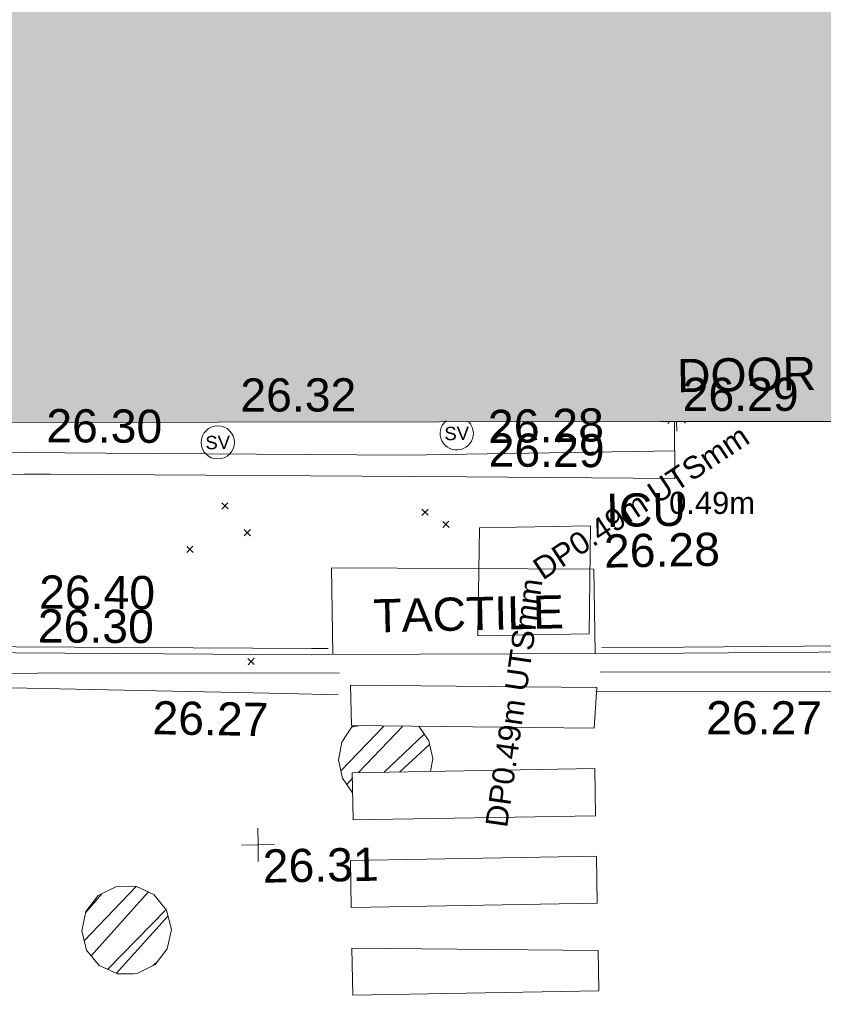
# Model space of a CAD drawing. Header units: millimetres. Extents: x -290717 to 520720, y -88450 to 287762.
# Tile 221 of 256: x 45433 to 54517, y -6385 to 4744. Entities that reach past the tile are written whole.
import ezdxf

# ---------------------------------------------------------------- set-up
doc = ezdxf.new("R2010")
doc.units = ezdxf.units.MM
for name, pattern in [('IMPORT-HIDDEN2 _3_', [4762.5, 3175, -1587.5]), ('IMPORT-UG_ELEC_LV_QLB2 _2_', [2700, 1500, -300.0000000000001, 0, -250, 150, -300.0000000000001, 0, -200]), ('IMPORT-UG_ELEC_STREET LIGHTING_QLB2 _2_', [2700, 1500, -300.0000000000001, 0, -250, 150, -300.0000000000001, 0, -200])]:
    doc.linetypes.add(name, pattern=pattern)
for name, color, linetype, lineweight, true_color in [('00_TOPO_LEVEL_FLOOR', 7, 'Continuous', 9, 0x666666), ('00_TOPO_SERV_STOP_VALVE', 7, 'Continuous', 9, 0x666666), ('00_UAV_BUILDING_OUTLINE', 5, 'Continuous', 9, 0x0000ff), ('00_UAV_CONCRETE', 9, 'Continuous', 9, 0x808080), ('00_UAV_INT_DOOR', 7, 'Continuous', 9, 0x7f4f3f), ('00_UAV_KERB_BOTTOM', 1, 'Continuous', 9, 0xff0000), ('00_UAV_KERB_TOP', 7, 'Continuous', 9, 0xa500a5), ('00_UAV_LEVEL_SPOT', 7, 'Continuous', 9, 0x666666), ('00_UAV_ROAD_MARKING_YELLOW_CONTINUOUS', 40, 'Continuous', 9, 0xffbf00), ('00_UAV_SERV_IC', 5, 'Continuous', 9, 0x0000ff), ('12333-PUM-2D-U-0001-C01 - Rev2_REVIT IMPORT_dwg', 7, 'Continuous', 9, 0x767676), ('A_RHA_Line', 7, 'Continuous', 9, 0x00a600), ('PUM-CHAMBER EXTENTS', 6, 'IMPORT-HIDDEN2 _3_', 9, 0xff00ff), ('PUM-ELECTRIC-LV-QLB2', 1, 'IMPORT-UG_ELEC_LV_QLB2 _2_', 9, 0xff0000)]:
    doc.layers.add(name, color=color, linetype=linetype, lineweight=lineweight, true_color=true_color)
for name, color, linetype, lineweight in [('00_UAV_PEDASTRIAN', 7, 'Continuous', 9), ('00_UAV_ROAD_EDGE', 7, 'Continuous', 9), ('00_UAV_SURFACE', 7, 'Continuous', 9), ('00_UAV_SURVEY_TEXT', 7, 'Continuous', 9), ('A_RHA_Detail', 7, 'Continuous', 9), ('GEN-TEXT', 7, 'Continuous', 9)]:
    doc.layers.add(name, color=color, linetype=linetype, lineweight=lineweight)
doc.styles.add('Arial_1', font='arial.ttf', dxfattribs={"height": 250})
doc.styles.add('Swis721 Lt BT', font='swissl.ttf', dxfattribs={"height": 399.9999999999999})
doc.styles.add('Swis721 Lt BT_2', font='swissl.ttf', dxfattribs={"height": 375})
pattern_1 = [(45, (-533641079.65, -725615854.3560001), (-265.1650429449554, 265.1650429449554), []), (45, (-533640902.873, -725615854.3560001), (-265.1650429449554, 265.1650429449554), [])]

# ---------------------------------------------------------------- blocks, each defined once
blk = doc.blocks.new('12333-PUM-2D-U-0001-C01 - Rev2_REVIT IMPORT_dwg_UAV-2077255-Site Location Plan Existing')
at = {"layer": '00_UAV_LEVEL_SPOT', "color": 254, "true_color": 0xcccccc, "flags": 128}
for points in [[(500.0000000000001, 0), (0, 0), (0, 500.0000000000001)], [(0, -500.0000000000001), (0, 0), (-500.0000000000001, 0)]]:
    blk.add_lwpolyline(points, dxfattribs=at)
blk = doc.blocks.new('12333-PUM-2D-U-0001-C01 - Rev2_REVIT IMPORT_dwg_MSL_Sluice_Valve_SYM-V119-Site Location Plan Existing')
at = {"layer": '00_TOPO_SERV_STOP_VALVE', "color": 254, "true_color": 0xcccccc}
for radius, start, end in [(500.0000000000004, 129.1034945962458, 359.9999999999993), (500.0000000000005, 359.9999999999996, 44.65670137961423)]:
    blk.add_arc((0, 0), radius, start, end, dxfattribs=at)
at = {"layer": '00_TOPO_SERV_STOP_VALVE', "insert": (0, 198.9876086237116), "char_height": 399.9999999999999, "width": 785.1100955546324, "attachment_point": 2, "line_spacing_factor": 1.005061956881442, "style": 'Swis721 Lt BT'}
blk.add_mtext('SV', dxfattribs=at)
blk = doc.blocks.new('12333-PUM-2D-U-0001-C01 - Rev2_REVIT IMPORT_dwg_MSL_Sluice_Valve_SYM-2077246-Site Location Plan Existing')
at = {"layer": '00_TOPO_SERV_STOP_VALVE', "color": 254, "true_color": 0xcccccc}
blk.add_circle((0, 0), 500.0000000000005, dxfattribs=at)
at = {"layer": '00_TOPO_SERV_STOP_VALVE', "insert": (0, 198.9876086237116), "char_height": 399.9999999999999, "width": 785.1100955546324, "attachment_point": 2, "line_spacing_factor": 1.005061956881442, "style": 'Swis721 Lt BT'}
blk.add_mtext('SV', dxfattribs=at)
blk = doc.blocks.new('12333-PUM-2D-U-0001-C01 - Rev2_REVIT IMPORT_dwg_MSL_FLlvl_SYM-V162-Site Location Plan Existing')
at = {"layer": '00_TOPO_LEVEL_FLOOR', "color": 254, "true_color": 0xcccccc}
blk.add_line((1.732587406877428e-11, -38.92611017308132), (8.662937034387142e-12, -16.79989051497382), dxfattribs=at)
blk = doc.blocks.new('12333-PUM-2D-U-0001-C01 - Rev2_REVIT IMPORT_dwg_MSL_Node_Linework-V186-Site Location Plan Existing')
at = {"layer": '00_UAV_INT_DOOR', "color": 9, "true_color": 0xd4c4bf}
for p, q in [((-429.8995779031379, -429.8995779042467), (-530.3860888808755, -530.3860888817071)), ((530.3860888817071, -530.3860888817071), (443.9196760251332, -443.9196760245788))]:
    blk.add_line(p, q, dxfattribs=at)
blk = doc.blocks.new('12333-PUM-2D-U-0001-C01 - Rev2_REVIT IMPORT_dwg_MGS62954_T2_Galway_ITM_3d_Rev1-2077680-Site Location Plan Existing')
at = {"layer": '00_UAV_CONCRETE', "color": 254, "true_color": 0xcccccc, "flags": 128}
blk.add_lwpolyline([(533917432.5323352, 725554706.6849668), (533922431.584749, 725554610.3104591), (533923928.09, 725554581.4600002), (533927430.559494, 725554510.4473077), (533929600.09, 725554466.4600002), (533932429.7616088, 725554422.8559769), (533936998.09, 725554352.4600002), (533937429.1784731, 725554347.5968913), (533942428.7538965, 725554291.1966838), (533947428.3293201, 725554234.7964761), (533947724.0900001, 725554231.4600002), (533952426.8329117, 725554116.8726958), (533954783.09, 725554059.46), (533954791.6050242, 725554701.2333038)], dxfattribs=at)
at = {"layer": '00_UAV_KERB_BOTTOM', "color": 254, "true_color": 0xcccccc, "flags": 128}
for points in [[(533914642.495206, 725552695.9448441), (533917302.0606084, 725552664.2576312), (533918335.4952061, 725552651.9448441), (533922301.6545817, 725552627.0879918), (533922324.4952061, 725552626.9448442), (533926395.4952061, 725552573.9448441), (533927301.2151211, 725552563.0029615), (533930451.495206, 725552524.9448441), (533932300.4082241, 725552480.1457196), (533932886.4952061, 725552465.9448441), (533936709.495206, 725552412.9448442), (533937299.7493207, 725552401.2644947), (533941969.0902098, 725552308.8644043), (533942298.7739195, 725552303.7081382), (533946125.0902098, 725552243.8644043), (533947297.8185298, 725552216.5916526), (533950640.0902098, 725552138.8644043), (533950832.1882188, 725552136.2623162)], [(533953924.1211041, 725552094.3801457), (533954848.0902098, 725552081.8644041), (533958923.8042533, 725552041.9597719), (533959342.09021, 725552037.8644042), (533963119.09021, 725551938.8644042), (533963920.3958126, 725551916.7353251), (533966559.0902098, 725551843.8644042)]]:
    blk.add_lwpolyline(points, dxfattribs=at)
at = {"layer": '00_UAV_KERB_TOP', "color": 254, "true_color": 0xcccccc, "flags": 128}
for points in [[(533914642.7406323, 725552765.9468882), (533917306.081608, 725552734.2146914), (533918336.1315357, 725552721.9422307), (533922305.6761367, 725552697.0641624), (533922325.1701861, 725552696.9419886), (533926396.4064528, 725552643.9389127), (533927305.2365643, 725552632.9594631), (533930452.7658529, 725552594.9346017), (533932304.4290925, 725552550.0688393), (533932887.8282167, 725552535.9330904), (533936710.672859, 725552482.9352446), (533937303.7704358, 725552471.1986265), (533941970.3300177, 725552378.8535745), (533942302.7951381, 725552373.6538072), (533946126.4512976, 725552313.8516775), (533947301.8394302, 725552286.5170699), (533950641.3780272, 725552208.8533815), (533950832.251515, 725552206.2678806)], [(533953923.3615538, 725552164.3968555), (533954848.906929, 725552151.8597629), (533958923.0446309, 725552111.9705642), (533959343.3500372, 725552107.8554244), (533963120.9734919, 725552008.8390831), (533963919.6375794, 725551986.7829528), (533966561.0226127, 725551913.8377264)]]:
    blk.add_lwpolyline(points, dxfattribs=at)
at = {"layer": '00_UAV_PEDASTRIAN', "color": 254, "true_color": 0xcccccc}
for p, q in [((533951078.4, 725551330.2), (533951078.4000001, 725551787.4)), ((533953859.7000002, 725551711.2), (533951078.4000001, 725551787.4)), ((533953821.6000001, 725551254.0000001), (533953859.7000002, 725551711.2)), ((533951078.4, 725551330.2), (533953821.6000001, 725551254.0000001)), ((533951078.4000001, 725550263.4), (533951078.4, 725550796.8000001)), ((533953821.6, 725550796.8000002), (533951078.4, 725550796.8000001)), ((533953821.6, 725550263.4000002), (533953821.6, 725550796.8000002)), ((533951078.4000001, 725550263.4), (533953821.6, 725550263.4000002)), ((533951040.3000001, 725549272.8000001), (533951040.3000001, 725549806.2)), ((533953821.6000001, 725549806.2), (533951040.3000001, 725549806.2)), ((533953821.6000001, 725549272.8000001), (533953821.6000001, 725549806.2)), ((533951040.3000001, 725549272.8000001), (533953821.6000001, 725549272.8000001)), ((533951040.3, 725548815.6), (533953821.6000001, 725548739.4)), ((533951040.3, 725548815.6), (533951040.3, 725548282.2)), ((533953821.6000001, 725548739.4), (533953821.6, 725548282.2000002)), ((533951040.3, 725548282.2), (533953821.6, 725548282.2000002))]:
    blk.add_line(p, q, dxfattribs=at)
at = {"layer": '00_UAV_ROAD_EDGE', "color": 254, "true_color": 0xcccccc}
blk.add_line((533950832.1882188, 725552136.2623162), (533953924.1211041, 725552094.3801455), dxfattribs=at)
at = {"layer": '00_UAV_ROAD_MARKING_YELLOW_CONTINUOUS', "color": 254, "true_color": 0xcccccc, "flags": 128}
for points in [[(533950956.0902098, 725551922.8644043), (533948331.0902098, 725551973.8644042), (533945956.9160742, 725552003.926755), (533945172.0902098, 725552013.8644043), (533942393.0902098, 725552057.8644043), (533940957.8229079, 725552087.7658066), (533940329.0902098, 725552100.8644042)], [(533940341.0902098, 725551922.8644043), (533943722.0902099, 725551885.8644042), (533945340.5147306, 725551857.7939192), (533947239.09021, 725551824.8644043), (533950337.7552593, 725551705.0080067), (533950936.0902098, 725551681.8644042)], [(533953901.0902098, 725551883.8644043), (533956519.0902098, 725551843.8644042), (533958900.2716224, 725551796.8158143), (533960163.09021, 725551771.8644043), (533962964.0902098, 725551719.8644042), (533963898.3373261, 725551696.7712319), (533966605.0902098, 725551629.8644042)], [(533966588.0902098, 725551459.8644043), (533962710.0902099, 725551529.8644042), (533961589.7134928, 725551544.0813805), (533959873.0902098, 725551565.8644042), (533956942.0902098, 725551610.8644042), (533956590.6502153, 725551617.4524843), (533953848.0902098, 725551668.8644042)]]:
    blk.add_lwpolyline(points, dxfattribs=at)
at = {"layer": '00_UAV_SERV_IC', "color": 254, "true_color": 0xcccccc}
for p, q in [((533952526.2, 725552320.8000001), (533952564.3000001, 725553540)), ((533952564.3000001, 725553540), (533953821.6000001, 725553540)), ((533953783.5000001, 725552320.8000001), (533953821.6000001, 725553540)), ((533953783.5000001, 725552320.8000001), (533952526.2, 725552320.8000001))]:
    blk.add_line(p, q, dxfattribs=at)
at = {"layer": '00_UAV_SURFACE', "color": 254, "true_color": 0xcccccc, "flags": 128}
for points in [[(533917438.8976308, 725555033.7020375), (533922436.7749314, 725554918.8900872), (533922586.0899999, 725554915.4600002), (533927436.2023497, 725554845.7227634), (533931210.09, 725554791.4600002), (533932435.4093924, 725554760.4445615), (533937057.09, 725554643.46), (533937433.8755319, 725554638.7078413), (533942433.3806098, 725554575.652229), (533944510.0899999, 725554549.4600003), (533947432.2966648, 725554478.9045137), (533948360.8760306, 725554456.4843441), (533951758.0899999, 725554374.4600002), (533952430.996173, 725554373.9198035), (533954787.2371439, 725554372.0282568)], [(533950883.5061946, 725552135.567182), (533950885.9930544, 725553116.4740382), (533953847.888122, 725553049.6056396), (533953847.6839641, 725552095.4155346)]]:
    blk.add_lwpolyline(points, dxfattribs=at)
for name, p, xscale, yscale, zscale in [('12333-PUM-2D-U-0001-C01 - Rev2_REVIT IMPORT_dwg_MSL_Sluice_Valve_SYM-2077246-Site Location Plan Existing', (533949624.09, 725554556.4600002), 0.375, 0.375, 0.375), ('12333-PUM-2D-U-0001-C01 - Rev2_REVIT IMPORT_dwg_MSL_Sluice_Valve_SYM-V119-Site Location Plan Existing', (533952327.09, 725554611.4600002), 0.375, 0.375, 0.375), ('12333-PUM-2D-U-0001-C01 - Rev2_REVIT IMPORT_dwg_MSL_Node_Linework-V186-Site Location Plan Existing', (533954814.09, 725554783.8640001), 0.19, 0.19, 0.19), ('12333-PUM-2D-U-0001-C01 - Rev2_REVIT IMPORT_dwg_MSL_FLlvl_SYM-V162-Site Location Plan Existing', (533954814.09, 725554783.8640001), 4.94, 4.94, 4.94), ('12333-PUM-2D-U-0001-C01 - Rev2_REVIT IMPORT_dwg_UAV-2077255-Site Location Plan Existing', (533950000.0000001, 725550000), 0.375, 0.375, 0.375)]:
    blk.add_blockref(name, p, dxfattribs=dict(xscale=xscale, yscale=yscale, zscale=zscale))
at = {"layer": '00_UAV_BUILDING_OUTLINE', "color": 251, "true_color": 0x666666, "char_height": 375, "width": 1495.902363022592, "attachment_point": 1, "line_spacing_factor": 1.005061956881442, "style": 'Swis721 Lt BT_2'}
for s, insert, rotation in [('26.32', (533949891.7617047, 725555275.1427767), 359.08078984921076), ('26.29', (533954891.0517218, 725555194.9310668), 359.08078984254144)]:
    blk.add_mtext(s, dxfattribs=dict(at, insert=insert, rotation=rotation))
at = {"layer": '00_UAV_CONCRETE', "color": 251, "true_color": 0x666666, "insert": (533952688.8219444, 725554605.8656521), "char_height": 375, "width": 1495.902363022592, "attachment_point": 1, "rotation": 358.60420393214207, "line_spacing_factor": 1.005061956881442, "style": 'Swis721 Lt BT_2'}
blk.add_mtext('26.29', dxfattribs=at)
at = {"layer": '00_UAV_INT_DOOR', "color": 251, "true_color": 0x666666, "insert": (533954827.9128496, 725555407.2974412), "char_height": 375, "width": 1790.333939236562, "attachment_point": 1, "line_spacing_factor": 1.005061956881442, "style": 'Swis721 Lt BT_2'}
blk.add_mtext('DOOR', dxfattribs=at)
at = {"layer": '00_UAV_KERB_BOTTOM', "color": 251, "true_color": 0x666666, "insert": (533947559.2648076, 725552705.8750148), "char_height": 375, "width": 1495.902363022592, "attachment_point": 1, "rotation": 358.66778014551, "line_spacing_factor": 1.005061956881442, "style": 'Swis721 Lt BT_2'}
blk.add_mtext('26.30', dxfattribs=at)
at = {"layer": '00_UAV_KERB_TOP', "color": 251, "true_color": 0x666666, "insert": (533947580.1269719, 725553088.7120758), "char_height": 375, "width": 1495.902363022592, "attachment_point": 1, "rotation": 358.66778014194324, "line_spacing_factor": 1.005061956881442, "style": 'Swis721 Lt BT_2'}
blk.add_mtext('26.40', dxfattribs=at)
at = {"layer": '00_UAV_LEVEL_SPOT', "insert": (533950048.475159, 725549946.7845222), "char_height": 375, "width": 1495.902363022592, "attachment_point": 1, "line_spacing_factor": 1.005061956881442, "style": 'Swis721 Lt BT_2'}
blk.add_mtext('26.31', dxfattribs=at)
at = {"layer": '00_UAV_ROAD_MARKING_YELLOW_CONTINUOUS', "color": 251, "true_color": 0x666666, "char_height": 375, "width": 1495.902363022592, "attachment_point": 1, "line_spacing_factor": 1.005061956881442, "style": 'Swis721 Lt BT_2'}
for insert, rotation in [((533948838.727311, 725551646.3328704), 358.05939425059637), ((533955092.6812521, 725551536.1103362), 358.92606139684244)]:
    blk.add_mtext('26.27', dxfattribs=dict(at, insert=insert, rotation=rotation))
at = {"layer": '00_UAV_SERV_IC', "color": 251, "true_color": 0x666666, "char_height": 375, "attachment_point": 1, "line_spacing_factor": 1.005061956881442, "style": 'Swis721 Lt BT_2'}
for s, insert, width in [('ICU', (533953999.0842782, 725553898.2450806), 1021.012723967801), ('26.28', (533953967.4244195, 725553439.486825), 1495.902363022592)]:
    blk.add_mtext(s, dxfattribs=dict(at, insert=insert, width=width))
at = {"layer": '00_UAV_SURFACE', "color": 251, "true_color": 0x666666, "char_height": 375, "width": 1495.902363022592, "attachment_point": 1, "line_spacing_factor": 1.005061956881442, "style": 'Swis721 Lt BT_2'}
for s, insert, rotation in [('26.30', (533947694.1774593, 725554967.9554454), 358.6168855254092), ('26.28', (533952681.3936535, 725554868.9485565), 359.95400401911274)]:
    blk.add_mtext(s, dxfattribs=dict(at, insert=insert, rotation=rotation))
at = {"layer": '00_UAV_SURVEY_TEXT', "color": 251, "true_color": 0x666666, "insert": (533951347.2031193, 725552752.4264635), "char_height": 375, "width": 2341.205920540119, "attachment_point": 1, "rotation": 0.2860553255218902, "line_spacing_factor": 1.005061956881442, "style": 'Swis721 Lt BT_2'}
blk.add_mtext('TACTILE', dxfattribs=at)
blk = doc.blocks.new('12333-PUM-2D-U-0001-C01 - Rev2_REVIT IMPORT_dwg-1620468-Site Location Plan Existing')
at = {"layer": 'PUM-CHAMBER EXTENTS', "true_color": 0xffaaff}
h = blk.add_hatch(dxfattribs=at)
h.set_pattern_fill('FP_3', color=211, style=0, pattern_type=2)
h.set_pattern_definition(pattern_1)
h.paths.add_polyline_path([(309998.750152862, -65286.03311451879), (310008.0606844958, -65057.55617865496), (310883.1371942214, -65057.55617863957), (310911.621445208, -64914.35617872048), (310871.06664537, -64710.47343185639), (310760.7159159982, -64545.32189429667), (310021.3494295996, -64524.78393635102), (309998.4181587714, -64543.17610719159), (309886.6336602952, -64710.47343185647), (309846.0788604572, -64914.35617872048), (309886.6336602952, -65118.23892558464), (309994.863602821, -65280.21648132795)])
h = blk.add_hatch(dxfattribs=at)
h.set_pattern_fill('FP_3', color=211, style=0, pattern_type=2)
h.set_pattern_definition(pattern_1)
h.paths.add_polyline_path([(307305.2513721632, -67285.18367081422), (307530.4489337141, -67285.18367081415), (307733.3449259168, -67187.47411074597), (307873.753309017, -67011.40756730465), (307923.8644808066, -66791.85617866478), (307873.753309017, -66572.3047900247), (307733.3449259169, -66396.23824658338), (307530.4489337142, -66298.52868651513), (307305.2513721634, -66298.52868651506), (307102.3553799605, -66396.23824658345), (306961.9469968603, -66572.3047900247), (306911.8358250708, -66791.8561786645), (306961.9469968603, -67011.40756730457), (307102.3553799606, -67187.4741107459), (307296.7819206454, -67281.10499792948)])
at = {"layer": 'GEN-TEXT', "color": 253, "true_color": 0xaaaaaa}
for p, q in [((308576.9948138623, -62051.71151773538), (308647.7054919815, -61981.00083961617)), ((308647.7054919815, -62051.71151773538), (308576.9948138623, -61981.00083961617)), ((310836.9948138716, -62162.71151776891), (310907.7054919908, -62092.0008396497)), ((310907.7054919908, -62162.71151776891), (310836.9948138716, -62092.0008396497)), ((308825.9948138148, -62358.71151776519), (308896.705491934, -62288.00083964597)), ((308896.705491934, -62358.71151776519), (308825.9948138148, -62288.00083964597)), ((311070.9948138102, -62305.71151769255), (311141.7054919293, -62235.00083957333)), ((311141.7054919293, -62305.71151769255), (311070.9948138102, -62235.00083957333)), ((308172.9948137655, -62537.71151776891), (308243.7054918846, -62467.00083964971)), ((308243.7054918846, -62537.71151776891), (308172.9948137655, -62467.00083964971)), ((308842.9948138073, -63815.71151770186), (308913.7054919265, -63745.00083958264)), ((308913.7054919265, -63815.71151770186), (308842.9948138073, -63745.00083958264))]:
    blk.add_line(p, q, dxfattribs=at)
at = {"layer": 'PUM-CHAMBER EXTENTS', "color": 211, "linetype": 'Continuous', "true_color": 0xffaaff}
blk.add_line((310883.1371942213, -65057.55617863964), (310911.621445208, -64914.35617872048), dxfattribs=at)
at = {"layer": 'PUM-CHAMBER EXTENTS', "color": 211, "linetype": 'Continuous', "true_color": 0xffaaff, "flags": 128}
for points in [[(310021.3494295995, -64524.78393635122), (310002.1239591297, -64537.62998501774), (309886.6336602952, -64710.47343185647), (309846.0788604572, -64914.35617872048), (309886.6336602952, -65118.23892558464), (309998.7501528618, -65286.03311451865)], [(310911.621445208, -64914.35617872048), (310871.06664537, -64710.47343185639), (310760.7159159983, -64545.32189429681)]]:
    blk.add_lwpolyline(points, dxfattribs=at)
blk.add_lwpolyline([(307923.8644808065, -66791.8561786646), (307873.753309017, -66572.30479002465), (307733.3449259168, -66396.2382465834), (307530.4489337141, -66298.52868651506), (307343.3501528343, -66298.52868651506), (307305.2513721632, -66298.52868651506), (307102.3553799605, -66396.2382465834), (306961.9469968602, -66572.30479002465), (306911.8358250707, -66791.8561786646), (306961.9469968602, -67011.40756730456), (307102.3553799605, -67187.47411074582), (307305.2513721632, -67285.18367081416), (307492.3501529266, -67285.18367081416), (307530.4489337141, -67285.18367081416), (307733.3449259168, -67187.47411074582), (307873.753309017, -67011.40756730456)], close=True, dxfattribs=at)
blk.add_blockref('12333-PUM-2D-U-0001-C01 - Rev2_REVIT IMPORT_dwg_MGS62954_T2_Galway_ITM_3d_Rev1-2077680-Site Location Plan Existing', (-533641079.6498471, -725615854.3561786))
at = {"layer": 'PUM-ELECTRIC-LV-QLB2', "char_height": 250, "attachment_point": 2, "line_spacing_factor": 0.9417779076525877, "style": 'Arial_1'}
for s, insert, width, rotation in [('DP0.49m UTSmm', (313249.1241610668, -61951.67233307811), 3379.071464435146, 32.57573647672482), ('0.49m', (314121.7990783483, -61953.8601295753), 1160.025439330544, 358.836994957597), ('DP0.49m UTSmm', (311716.9799237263, -64278.50860077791), 3379.071464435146, 80.84198246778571)]:
    blk.add_mtext(s, dxfattribs=dict(at, insert=insert, width=width, rotation=rotation))

msp = doc.modelspace()

# ---------------------------------------------------------------- hatches: boundary and pattern name
at = {"layer": 'A_RHA_Detail', "true_color": 0xc0c0c0}
h = msp.add_hatch(color=9, dxfattribs=at)
h.paths.add_polyline_path([(-80880.60083898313, -68502.79057078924), (-80400.86592458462, -68483.4150911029), (-80400.86592458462, -62984.64684182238), (-24474.85765180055, -63009.32043784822), (-24456.14471274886, -50840.30023854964), (-36622.55041054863, -50831.65104346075), (-36622.5504104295, -44228.57792609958), (-50959.05265825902, -44213.68205212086), (-50959.05265825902, -42573.78171509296), (-54563.93258049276, -42571.21897729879), (-54565.69773355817, -45054.17447471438), (-92408.82109324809, -45027.27149617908), (-92411.78875845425, -49201.74309219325), (-100061.9988811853, -49201.74309219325), (-100052.221444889, -64852.82557835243), (-86120.90825231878, -64852.82557835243), (-86092.16626519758, -62957.90041523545), (-84861.10047611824, -62957.90041520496), (-84854.79054275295, -68240.10973718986), (-80870.60226895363, -68240.10973718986)])
h.paths.add_polyline_path([(-137238.9269955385, -68461.93840922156), (-132719.7426408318, -68433.06336920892), (-132847.0731201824, -62850.0428228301), (-130454.6837966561, -62916.63108081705), (-130498.2830220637, -61355.8539363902), (-117581.136331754, -61423.42893434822), (-117492.3908565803, -49183.91309186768), (-125136.5200282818, -49178.47881939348), (-125133.5727033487, -45032.61887132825), (-163007.1824077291, -45005.69421944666), (-163007.1824077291, -44090.29634113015), (-163123.8521375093, -44090.21339942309), (-163122.6389897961, -42383.751842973), (-166563.8543420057, -42383.75184295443), (-166565.0349082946, -44044.3982420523), (-193158.4656786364, -44025.49275802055), (-193195.152889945, -62863.6565097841), (-137269.7106414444, -62916.63108078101), (-137254.3708868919, -65679.90523788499)])
h.paths.add_polyline_path([(120310.9497607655, -32334.2823016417), (120312.4652266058, -31610.73011961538), (133451.2244789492, -31638.24899384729), (133469.2230092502, -19717.98315777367), (121295.7536929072, -19692.48606427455), (121319.8434528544, -8190.941560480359), (112277.0825929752, -8172.001674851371), (112263.1769726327, -14811.12345451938), (78285.85310969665, -14739.95861435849), (78292.82277619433, -8167.077575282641), (76545.55099677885, -8163.40371230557), (69355.76844230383, -8152.931592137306), (69353.66597202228, -9156.746357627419), (68372.60878942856, -9154.691552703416), (68372.60878942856, -13705.52853212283), (69333.72334743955, -13707.54156767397), (69325.07112544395, -16249.53369225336), (66623.4489111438, -16249.53369225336), (66619.79243932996, -17995.29925522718), (65989.07757491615, -17995.29925522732), (65985.44262769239, -19730.78799479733), (57152.23993372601, -19712.28702423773), (57127.42535098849, -31559.89461998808), (70277.87165423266, -31587.43801817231), (70277.87165428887, -32271.74147154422), (78263.96947906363, -32285.12944888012), (78266.62669288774, -31019.79372153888), (112335.8856506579, -31091.15111856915), (112335.8856506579, -32317.57330550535), (119781.4233959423, -32333.17321910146)])
h.paths.add_polyline_path([(7503.71740934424, -1791.43926322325), (15482.43097389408, -674.0213230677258), (15484.0826184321, 148.1327206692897), (56188.28042539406, 205.5276654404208), (56155.8432600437, 14338.31663138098), (18016.62665932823, 14236.4814953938), (17967.9025208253, 34313.18372075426), (21727.10644861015, 34324.06926249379), (21708.9097307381, 40608.10218319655), (18009.66447156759, 40608.10218325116), (17995.54603703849, 45483.75063445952), (9770.084212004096, 45420.63294734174), (3966.216019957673, 45443.14492469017), (3984.771235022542, 14176.56786831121), (1023.062455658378, 14176.56786840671), (-276.5134647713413, 14190.52623465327), (-231.6790044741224, 5976.811441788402), (-226.4491536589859, 193.7444677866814), (1220.250839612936, 179.5999159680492), (7477.609307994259, 143.2867556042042), (7488.638446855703, -674.0213230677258)])
h.paths.add_polyline_path([(77755.59663317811, 53.47451145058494), (77729.51881611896, 1699.844979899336), (94464.47132486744, 1659.976083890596), (94606.37913471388, 17991.39023626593), (88810.41901146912, 18015.03260816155), (88799.89418497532, 14436.74271609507), (69413.88950349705, 14457.87738898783), (69377.35724448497, 99.62816357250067), (70760.85642036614, 92.0068082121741)])
h.paths.add_polyline_path([(61252.12079698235, 46453.95617369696), (105774.7348988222, 46472.68783510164), (105768.2642197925, 61852.61234310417), (92285.13876306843, 61852.61234310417), (92308.59670397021, 65784.30757142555), (96107.46680002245, 65767.6044524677), (96059.6808111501, 75209.20847378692), (101084.8427276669, 75071.88872768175), (104988.0046543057, 74765.36560410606), (108403.6894220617, 74363.84089439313), (112009.2703903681, 73787.25420864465), (115645.3524814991, 73049.69667210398), (116890.8108050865, 72761.69136255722), (120208.9929832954, 71893.18353872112), (120865.241739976, 71703.68487155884), (124135.6329505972, 70669.67317909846), (127435.6253142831, 69480.50055823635), (127820.4368655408, 69394.93141813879), (128274.3081769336, 69331.69585757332), (128731.879114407, 69306.66104520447), (129189.9401456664, 69320.00258265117), (129645.2782985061, 69371.62688830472), (130094.6997111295, 69461.17185607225), (130535.0520071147, 69588.00939078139), (130963.2464342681, 69751.2498188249), (131376.279516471, 69949.74812593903), (131771.254123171, 70182.11198906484), (132162.5575600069, 70460.54046602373), (132496.0921582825, 70741.69081117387), (132820.8713676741, 71064.98072578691), (133117.4593294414, 71414.31364276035), (133383.77568926, 71787.23923958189), (133616.5473239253, 72178.53728446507), (133817.1647262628, 72590.54524901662), (133982.6025969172, 73017.89547517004), (134111.7005086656, 73457.59040804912), (134203.5529320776, 73906.545904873), (134257.5155882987, 74361.61286220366), (134272.5462649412, 74819.59931534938), (134250.5259874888, 75277.29281749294), (134189.6227572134, 75731.48297750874), (134090.9274700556, 76178.98397761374), (133955.1324028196, 76616.65691996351), (133783.1900598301, 77041.4318434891), (133576.3064937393, 77450.3292564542), (133335.9328436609, 77840.48103831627), (133063.7551572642, 78209.15055536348), (132761.6825665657, 78553.75185442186), (132431.8338935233, 78871.86780505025), (132076.5227904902, 79161.26705200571), (131698.2415079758, 79419.91966864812), (131299.6434187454, 79646.01139199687), (131093.5942456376, 79746.34209763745), (132146.0467355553, 83110.22226149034), (122787.763295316, 86282.54285521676), (121604.3555410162, 82800.35918872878), (117095.9864226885, 83870.84033788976), (116841.9598400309, 83526.35449576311), (116120.5435466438, 91221.9361197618), (110237.7341284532, 91274.27491024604), (110194.3680786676, 90435.39030217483), (104988.0046543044, 90486.49901569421), (104973.2761846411, 94309.82427956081), (103746.1314668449, 94309.82427962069), (103839.9937121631, 122852.1474272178), (96365.09202303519, 122931.9599471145), (96350.3400238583, 123952.416858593), (104555.5505249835, 123902.1925258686), (104607.3234457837, 120248.5396157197), (125502.5015002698, 120134.193340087), (125662.0200253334, 137657.3796883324), (114479.5865733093, 137699.2256881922), (114382.3062641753, 129149.9458158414), (104644.1590035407, 129187.997507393), (104577.9931702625, 126217.3903165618), (101184.4926405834, 126159.1566967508), (101264.6166812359, 135959.2655565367), (89967.23177303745, 135988.8856164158), (89927.63362986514, 125823.6463181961), (93630.53562299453, 125840.7948842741), (93580.6568888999, 122931.9599471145), (88697.38835373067, 122904.7310127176), (88679.38989541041, 95739.0914377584), (86378.25848993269, 95739.0914377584), (86378.18187189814, 96178.10083375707), (83279.5074328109, 96200.92083330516), (83273.62493422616, 95735.74732136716), (70169.67509616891, 95733.22421950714), (70166.2684274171, 96272.07409350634), (66674.99731291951, 96257.14073659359), (66654.74538556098, 95755.71092140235), (65784.77231076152, 95755.71092140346), (65887.65094981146, 117470.6305650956), (53473.34271625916, 117487.9046429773), (53434.44066306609, 98570.4634906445), (40649.41626913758, 98570.46349066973), (40610.16711556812, 94406.01479082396), (38853.82372865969, 94410.36303444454), (38848.65589191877, 89463.65332732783), (40612.46601909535, 89518.45976927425), (40665.38257359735, 86257.73741131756), (38372.19584673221, 86305.7230928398), (38369.79373532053, 76901.0507917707), (50937.95125076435, 76944.40198877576), (50922.88567283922, 74598.78180893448), (56484.90611318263, 74588.85093774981), (56484.9061131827, 75194.85181998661), (92465.40372273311, 75233.02581663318), (92645.92783659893, 71766.64845097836), (89810.5550181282, 69362.83965827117), (85313.16173971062, 69360.94750424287), (85313.16173971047, 66907.40508090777), (75210.14498260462, 66903.15451592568), (75210.14498260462, 63815.70944554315), (70819.40014306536, 63815.70999204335), (70819.21601502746, 64253.35708063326), (69456.8341568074, 64253.35708063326), (69455.71957374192, 66901.99623168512), (61303.3285675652, 66898.56680686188), (61304.56054652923, 63970.32021231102), (70500.41048205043, 63970.32021223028), (70500.40885431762, 61852.59006210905), (61245.64388480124, 61848.69637492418), (61252.12079698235, 46455.07044720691)])
h.paths.add_polyline_path([(-17153.16561239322, 48569.32684293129), (-17153.16561227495, 60770.38083690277), (-29362.88357762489, 60774.7042869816), (-29362.88357762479, 67399.20394583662), (-43507.25361058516, 67405.01911302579), (-43488.53133082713, 69093.07334179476), (-45766.41866234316, 69109.32868391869), (-45794.34620035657, 67405.01911302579), (-47272.11273197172, 67404.21245453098), (-47272.44887636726, 66454.91798912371), (-86004.56386335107, 66468.6329952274), (-86006.66970790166, 60521.58362724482), (-92662.8772251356, 60521.58362724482), (-92666.53762789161, 50184.35611936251), (-79752.016597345, 50179.78302554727), (-79752.016597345, 48591.49323813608), (-17157.71631240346, 48569.32845421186)])
h.paths.add_polyline_path([(-201056.4185879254, 48628.75479108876), (-138377.9751621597, 48634.64535782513), (-138377.9751621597, 50133.28202330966), (-125467.710581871, 50134.49533928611), (-125468.6909603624, 60566.19036866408), (-132186.8595615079, 60565.86652591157), (-132187.4203588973, 66533.01978768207), (-170643.3098734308, 66805.61809689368), (-170643.3098732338, 67738.78475851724), (-200340.0100486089, 67488.93693767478), (-200348.7175167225, 60827.7802510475), (-201057.5650552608, 60827.71357562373), (-201056.6510294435, 51102.0431337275)])
h.paths.add_polyline_path([(-240051.5126725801, 54769.1949116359), (-239444.4902595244, 54811.10754483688), (-239186.5396225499, 54841.92927608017), (-238764.8191578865, 54940.98166103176), (-238382.4735933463, 55122.46891391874), (-237990.3402229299, 55354.87497237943), (-237269.2031026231, 55936.21514997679), (-237030.2712443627, 56228.66101920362), (-236793.0039600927, 56569.31473977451), (-236554.5880579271, 57004.26389721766), (-236432.7219585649, 57267.46508911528), (-236300.0815274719, 57753.26239002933), (-236250.7285154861, 58017.17885687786), (-236235.6490610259, 58516.21786795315), (-236233.2538430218, 58987.85640057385), (-236213.702979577, 59823.48083772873), (-236363.8287856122, 59820.8603820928), (-236634.0279869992, 60698.06075831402), (-236391.9547756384, 61432.1972634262), (-236225.4740089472, 61435.10319604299), (-236201.6036570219, 62637.68779599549), (-232563.5271750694, 62639.28734435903), (-232563.5271750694, 63049.03842407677), (-232732.1945866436, 63049.15302221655), (-232860.1521278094, 63457.9589027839), (-232731.6068089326, 63914.24862701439), (-232560.8209657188, 63914.24862701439), (-232521.9864006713, 70597.99604498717), (-240628.6947850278, 70598.85496274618), (-240629.7923196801, 72350.98321581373), (-246412.6011213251, 72347.36085937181), (-246412.6011213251, 70616.45923939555), (-254449.5805725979, 70618.60952619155), (-254454.637144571, 70754.06491724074), (-254469.7140363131, 73191.6627625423), (-263883.2532625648, 73267.83063692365), (-263902.4181505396, 68260.74348557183), (-263714.8217520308, 68259.82096576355), (-263552.9672900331, 67819.6543439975), (-263719.0883117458, 67392.20684197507), (-263913.629869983, 67392.20684288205), (-263956.7001914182, 58633.76423459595), (-260181.1963171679, 58611.22607638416), (-260192.3146984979, 56354.25111578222), (-257184.684388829, 56339.46086010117), (-257213.4419958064, 57092.93866025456), (-257338.5163846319, 57093.27331227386), (-257471.0109295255, 57531.7457231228), (-257338.5163845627, 58062.22513700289), (-257203.4956297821, 58064.06881293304), (-257173.5751889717, 58598.54056827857), (-256478.2273617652, 58575.27357918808), (-256478.2273617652, 58788.51859477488), (-256013.0091299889, 58911.92701537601), (-255397.0786589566, 58780.99767608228), (-255397.0786664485, 58595.98242230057), (-243809.8853614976, 58585.92793205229), (-243805.3570672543, 58352.04527760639), (-243740.9394682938, 57884.52572396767), (-243619.083060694, 57421.84877501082), (-243424.3877541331, 56943.65915328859), (-243247.1437899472, 56608.24157716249), (-243003.0710577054, 56249.99021479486), (-242732.2093200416, 55932.75703086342), (-242371.7230179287, 55603.12658814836), (-242141.2551255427, 55424.88676771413), (-241804.9643038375, 55216.88439829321), (-241529.464082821, 55077.02869058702), (-241100.6275144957, 54917.18295005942), (-240836.2134980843, 54840.82833179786), (-240453.4486196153, 54788.6078413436), (-240203.3756532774, 54776.52967577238)])
h.paths.add_polyline_path([(40276.69022620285, 59895.3641775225), (40328.62676026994, 69196.9439153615), (36588.99968782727, 69217.82459101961), (36619.46637569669, 74674.25962431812), (32264.36460075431, 74687.02318924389), (32233.48293864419, 69156.26826309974), (11916.69390488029, 69269.70959690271), (11966.66200108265, 78218.75165977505), (29087.50901742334, 78123.15526811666), (29143.44567202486, 88141.13700481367), (15719.34879623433, 88216.09212957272), (15732.60379610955, 90589.99788900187), (4594.294101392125, 90652.19003492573), (4525.129359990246, 78265.12250452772), (10096.76365550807, 78234.01258734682), (10077.43887221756, 74773.03821913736), (4547.641142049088, 74803.91453678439), (4465.579974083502, 60107.16002351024), (19125.89094757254, 60025.30234268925), (19139.86249371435, 62527.53804648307), (31738.59196305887, 62457.19146407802), (31724.55430855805, 59943.11609818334), (38369.79364222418, 59906.01157297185)])
h.paths.add_polyline_path([(-246083.0241259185, 72334.29150213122), (-246083.0594797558, 72334.30275087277), (-246208.2905500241, 72334.29150213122)])
h.paths.add_polyline_path([(-114575.3004830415, 112178.0758696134), (-114575.3246436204, 112178.0758696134), (-114707.2752166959, 115801.5811617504)])
h.paths.add_polyline_path([(-154699.9178766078, 101760.4080976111), (-114382.0503338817, 101776.0542915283), (-114382.0503338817, 106926.936016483), (-113755.641395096, 106927.1791078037), (-113757.5507412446, 111847.2721532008), (-114431.6837526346, 111847.2721532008), (-114431.8098651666, 112178.075869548), (-114575.3004830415, 112178.0758696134), (-114578.9984943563, 121707.2390834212), (-123056.9849702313, 121707.2390834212), (-123068.8201032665, 156452.7036899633), (-119381.2340625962, 156454.1347343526), (-119381.2340625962, 160165.8603541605), (-115501.031452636, 160167.3661472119), (-115503.3750945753, 166206.5793118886), (-132411.7987151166, 166599.6604729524), (-132411.8243306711, 166665.6603411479), (-135275.0124468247, 166664.5489553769), (-135275.0124468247, 166628.1883102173), (-135911.3205077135, 166628.1944503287), (-135911.3479256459, 166352.1604668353), (-152521.1633846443, 166345.7145607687), (-152518.3680955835, 159142.6836790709), (-150699.3133726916, 159117.9265656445), (-150755.6690356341, 122560.6912032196), (-151059.2005266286, 122560.6912032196), (-151061.0981347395, 121302.4374931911), (-154138.3148337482, 121372.6012653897), (-154138.3148337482, 121865.183451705), (-154704.3888425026, 121867.2611370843), (-154688.5451973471, 119352.3937021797), (-154745.5933227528, 119352.3715636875), (-154745.5763474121, 118722.1532660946), (-160794.1544526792, 118748.744283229), (-160794.1544527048, 119410.5425977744), (-163852.1622693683, 119422.408321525), (-163855.0715294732, 118762.2003111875), (-167568.6765459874, 118778.5256058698), (-166634.6619849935, 124395.1277019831), (-166843.6206842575, 124471.2090400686), (-167568.6765459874, 124707.6250904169), (-168028.2173235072, 124841.3808643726), (-168630.5006276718, 124991.3056740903), (-169238.2056070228, 125117.4693074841), (-169850.3952285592, 125219.6772877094), (-170466.1255403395, 125297.7720169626), (-171089.1102599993, 125351.8553033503), (-171704.4065937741, 125381.1774254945), (-172325.0479971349, 125386.3595015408), (-172782.2248668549, 125374.5832363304), (-173401.7764236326, 125337.4554476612), (-174019.3926983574, 125276.0328036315), (-174634.1213722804, 125190.4100127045), (-175245.0145766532, 125080.7190996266), (-176047.1958093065, 124895.7675261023), (-176665.4852587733, 124724.7228134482), (-177045.3001228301, 124609.1129151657), (-177631.5127793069, 124405.2077276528), (-176665.4852586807, 118818.5158793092), (-177558.9402083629, 118822.4435769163), (-177662.2853368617, 125263.4341236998), (-176365.3912352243, 126542.9270807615), (-159462.2970490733, 126319.9103917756), (-157057.7396790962, 128609.0850976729), (-157060.6673204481, 136153.1661957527), (-158638.8016610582, 137740.2441626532), (-159352.3735831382, 137740.2441626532), (-161634.4140635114, 140201.1078539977), (-168727.9404946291, 140256.8191147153), (-171035.0401162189, 137942.884730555), (-174184.1459014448, 137942.884730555), (-176460.1168228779, 140292.2858551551), (-177341.68569345, 140292.285855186), (-177341.7114445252, 140358.4281613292), (-183428.5803825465, 140356.0660244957), (-185921.6385984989, 137917.4639097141), (-185921.6385985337, 131757.309115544), (-186906.8767412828, 131756.9267734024), (-187725.3914540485, 130809.9989183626), (-187724.0588902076, 127376.1828149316), (-186481.0281350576, 126304.557648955), (-186479.4846755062, 122327.2959175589), (-185176.2828158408, 121059.4673825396), (-180304.1129154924, 121059.4673825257), (-180304.1136492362, 118802.0484409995), (-193555.3706955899, 118802.0484409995), (-193555.3686998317, 133117.8341649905), (-192593.6442938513, 133118.2073819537), (-192593.6442938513, 134200.8158367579), (-192224.6284783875, 134200.9592041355), (-192225.5653014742, 136615.0101267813), (-192595.0012461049, 136615.0101267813), (-192595.4357332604, 137734.4745166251), (-193589.2709668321, 137734.4746851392), (-193589.2685988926, 147474.5705834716), (-193163.2062206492, 147492.8644728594), (-192606.8095195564, 147551.4951472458), (-192359.9383250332, 147589.5931622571), (-192199.8207947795, 147616.5827293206), (-191882.7548926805, 147682.9245600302), (-191568.5380071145, 147761.6632019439), (-191020.2573150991, 147932.4221712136), (-190950.5841382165, 147955.8263236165), (-190647.7999969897, 148070.951423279), (-190349.769078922, 148197.8750093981), (-190056.9509284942, 148336.4013817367), (-189769.7970512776, 148486.316942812), (-189375.4954991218, 148717.2624196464), (-189132.9060261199, 148873.2749095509), (-188867.5421091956, 149059.0543930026), (-188609.6764469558, 149255.1087866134), (-188354.9814056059, 149465.3525772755), (-188079.6339208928, 149713.8792482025), (-187884.9836199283, 149901.8220103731), (-187538.2510284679, 150274.4802367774), (-187446.2998447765, 150378.396083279), (-187241.3270201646, 150629.2310214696), (-187046.3599558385, 150887.9197697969), (-186861.699277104, 151154.0634500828), (-186546.1373636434, 151669.8298752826), (-186524.4196769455, 151707.063245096), (-163675.289831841, 151669.8298752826), (-163687.5843044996, 148134.0767945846), (-157303.6541541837, 148136.4921063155), (-157303.6541541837, 155759.9150161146), (-157557.4317586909, 155765.0384228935), (-157555.9168973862, 166678.0466575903), (-187009.2021991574, 166699.7464767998), (-187013.0952111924, 162054.4009359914), (-188707.1775469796, 162044.5925187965), (-188705.9961893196, 155021.5333641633), (-188737.9999316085, 154650.5326603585), (-188799.0133970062, 154283.1866125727), (-188857.2045401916, 154035.4341107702), (-188966.1106131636, 153679.3368924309), (-189102.6200311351, 153332.8820747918), (-189265.8911677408, 152998.2056672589), (-189454.9174010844, 152677.3710606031), (-189645.2484685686, 152421.322012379), (-189916.9563410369, 152104.2450531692), (-190212.7041973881, 151809.4634871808), (-190530.6686598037, 151538.7947475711), (-190868.889367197, 151293.9075915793), (-191225.2810786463, 151076.3118324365), (-191597.6465194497, 150887.3490190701), (-192092.8415776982, 150682.5621956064), (-192485.2937347, 150569.6612301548), (-192903.8930807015, 150482.2408890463), (-193187.215491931, 150440.8868273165), (-193594.1866364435, 150407.1257787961), (-193594.5953882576, 151459.989522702), (-205369.2399268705, 151455.4201248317), (-205354.452352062, 113350.0822379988), (-207187.1580384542, 113349.3709450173), (-207184.3024929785, 105991.0636522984), (-205312.8709512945, 105991.0636522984), (-205311.2365670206, 101769.6553082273), (-175488.645120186, 101781.2285901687), (-175488.645120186, 110889.6985621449), (-154703.462766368, 110897.5679794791), (-154700.5193329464, 103310.2697088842)])
h.paths.add_polyline_path([(193735.9435692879, 113047.8274775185), (208865.0938716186, 114991.026643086), (208976.1154122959, 114126.6471161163), (216447.8967330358, 115086.3281915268), (216038.7305308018, 118271.970241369), (232648.5073383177, 120405.3421627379), (233425.9936153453, 114352.0734369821), (240632.2017567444, 115277.6440986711), (239854.8412683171, 121329.9334728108), (256406.8682407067, 123455.8879629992), (257091.7572256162, 118089.1198988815), (264572.287122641, 119040.8180953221), (261877.8350554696, 138524.7609215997), (259178.7147038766, 138221.6086023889), (259197.3483654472, 137439.0084132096), (254686.1480587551, 136897.0007613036), (255412.6810205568, 131314.8303174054), (240852.7447965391, 129522.4514055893), (239771.0426540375, 137918.8519126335), (240649.582243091, 138010.1984551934), (240062.3063116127, 142776.6750342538), (239165.7694641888, 142685.0143484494), (237630.9646614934, 151018.3171733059), (266172.8791088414, 154560.7889781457), (271297.187694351, 142612.4006970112), (276531.7397502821, 144861.0987145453), (274941.5029779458, 148527.903728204), (302074.530765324, 160134.9084326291), (300215.9323773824, 164320.1841173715), (301528.161327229, 164907.0997990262), (300405.1237791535, 167477.8916353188), (299016.6944531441, 166945.7181825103), (295626.7488506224, 174518.7544287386), (294333.0289184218, 177537.1551681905), (287288.847594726, 174518.7544287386), (289427.6893504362, 169661.0163464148), (272956.7816584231, 162557.1203578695), (271943.2187786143, 164897.4305293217), (267016.3118217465, 162764.0369715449), (268502.3094164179, 159357.043014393), (265200.4029571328, 157946.4096681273), (226856.4166955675, 153146.7821791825), (227510.3041274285, 148852.0205335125), (228280.9873164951, 141179.0007484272), (227302.3544112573, 141050.2812999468), (227895.3788231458, 136433.1758633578), (228748.5501749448, 136523.8855003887), (229602.307730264, 128023.7667641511), (217691.2359889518, 126493.8999679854), (217642.3600127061, 126874.4332670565), (215138.5007311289, 126552.8357430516), (215194.9980427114, 126112.9650749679), (215015.6132225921, 126089.9247571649), (214840.967257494, 127449.6644606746), (192258.7012018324, 124549.1816390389), (193486.3576426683, 114991.026643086)])
h.paths.add_polyline_path([(-78076.24179098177, 117605.518872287), (-78076.23951907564, 117610.0871212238), (-78070.31812256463, 129485.733079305), (-74723.15926546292, 129478.3852560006), (-74723.15926546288, 125435.7860625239), (-48015.64546089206, 125380.0246061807), (-47996.55031653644, 135872.5822179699), (-61198.159180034, 135901.5630078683), (-74714.72264147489, 135923.5088764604), (-74723.62876031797, 131865.2975510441), (-78070.31812256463, 131872.6421692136), (-78062.97909490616, 149549.768943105), (-58292.26570494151, 149541.5607197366), (-58292.26570494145, 148946.2407608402), (-37707.70924049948, 148937.6946534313), (-37707.70924049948, 159740.0690313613), (-44148.26955758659, 159742.7429641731), (-44148.26955758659, 162961.3319175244), (-49829.95437586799, 162961.3319175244), (-49830.92144141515, 160632.0129326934), (-78494.0902662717, 160643.9130440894), (-78494.0902662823, 161615.1537737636), (-78739.22585210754, 161615.2555472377), (-78691.79195364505, 168187.9195488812), (-90844.5764503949, 168126.8149080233), (-90962.52567696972, 152686.7636278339), (-89064.97866810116, 152685.97582136), (-89079.54115383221, 117610.0871212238), (-78374.80210165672, 117605.6428258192)])
h.paths.add_polyline_path([(69254.82576126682, 129235.9722870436), (69259.97086178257, 136167.7892474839), (86068.0992678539, 136131.0235193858), (86008.66431381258, 164703.3084147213), (58789.63167882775, 164723.5115811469), (58789.63167882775, 170119.2062865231), (54460.16324890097, 170122.4198087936), (54457.21717773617, 166153.2792453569), (47042.21516498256, 166158.7829869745), (47041.10931533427, 164668.9097040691), (39173.27935198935, 164674.7495545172), (39172.83712618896, 164078.9539098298), (17014.87910992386, 164095.400525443), (17002.38841206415, 147267.1142245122), (12659.63471563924, 147267.1142245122), (12653.6008753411, 139137.9291796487), (17031.41608901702, 139134.6797717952), (17024.58791744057, 129935.3194463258), (39191.34773726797, 129918.8662983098), (39191.34773726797, 129258.2867272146), (69014.0340609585, 129236.1510132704)])
h.paths.add_polyline_path([(39265.62356917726, 139467.8223435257), (33050.91021530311, 139484.1586867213), (33087.56357182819, 153427.9220784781), (39277.60130890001, 153411.6505991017), (39277.60130890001, 152830.3127277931), (43058.29603858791, 152820.3745823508), (43024.83899408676, 140092.5601633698), (39267.2657899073, 140092.5601633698)])
h.paths.add_polyline_path([(1979.548949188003, 189123.2414339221), (18699.10403225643, 189180.0465563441), (18678.46874727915, 195253.6675675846), (24349.02704558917, 195272.9334349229), (24334.96888369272, 199550.7690689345), (28829.78348971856, 199566.0403168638), (28798.35772162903, 208815.6446465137), (24334.94961552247, 208806.1514042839), (24333.90624838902, 209113.2475694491), (16811.59093053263, 209087.6902915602), (16806.58456496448, 208843.590909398), (6772.293057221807, 208809.4991440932), (6797.166076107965, 201488.5780549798), (-8471.058649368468, 201436.7038403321), (-8471.058649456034, 200429.0172029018), (-11856.09020773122, 200417.5164702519), (-11823.72827012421, 190892.3684139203), (-7614.729360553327, 190904.9356358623), (-7614.729360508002, 190170.8290169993), (-4608.619189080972, 190169.2993656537), (-4608.238782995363, 190916.8832264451), (1973.379031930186, 190939.2444093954), (1977.122761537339, 189837.3456606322)])
h.paths.add_polyline_path([(-20506.2213294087, 190640.028646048), (-20122.28942212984, 206347.1214480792), (-41550.34215554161, 207015.255795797), (-41462.26177905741, 210449.6195896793), (-31391.41053375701, 210152.0276719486), (-31078.64493158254, 223862.574366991), (-44305.08575746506, 224230.797228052), (-44490.79956595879, 211865.5542346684), (-47510.12209651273, 211942.9901386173), (-47722.57925074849, 203659.0205615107), (-47076.06680551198, 203635.3001466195), (-47175.4684425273, 199531.9403872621), (-46801.21126120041, 199520.4703265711), (-46873.68175963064, 195478.589946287), (-44600.40472249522, 195425.25597799), (-44685.88459510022, 192243.2795180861), (-38073.99929110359, 192135.6564361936), (-38104.39995468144, 191126.9722513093), (-21537.79264469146, 190668.5723413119)])
h.paths.add_polyline_path([(16801.02360974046, 195961.5001375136), (9656.615133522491, 196015.1086064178), (9643.83815057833, 199513.9922857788), (11631.77992465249, 199485.8321209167), (11631.79209405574, 203322.2460457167), (16806.58456511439, 203391.4855727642), (16801.04077099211, 195984.4293109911)])
h.paths.add_polyline_path([(122084.9263243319, 200536.2570557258), (122088.180516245, 206386.1947929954), (125211.1061637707, 206386.1947929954), (125211.1162733, 206645.8932838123), (126202.709897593, 206645.8932838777), (126203.0204768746, 207041.0477229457), (130401.4034740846, 206979.0758390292), (130444.269112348, 209883.2802976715), (126202.8383602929, 209945.883203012), (126203.0204768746, 214624.1281189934), (127364.7919503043, 214624.1281189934), (127365.2106673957, 225380.2058570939), (126159.8599207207, 225380.2527798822), (126207.4133336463, 241475.3410923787), (119482.541129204, 241495.8747302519), (119479.204156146, 246182.0096278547), (109943.9121324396, 246175.219673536), (109953.2702600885, 233033.3814297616), (115000.5285021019, 233033.3814296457), (114999.5792924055, 208653.4991933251), (112026.3032629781, 208653.4991933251), (112024.3519988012, 200538.6764491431), (122024.6079402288, 200536.271559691)])
h.paths.add_polyline_path([(30087.05071628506, 200986.75440713), (38030.67179073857, 201028.6865661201), (38030.67179073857, 202922.9731661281), (38109.89531489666, 202923.3913649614), (38067.25569093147, 208827.6066631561), (38013.35839375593, 208827.667223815), (38012.38630312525, 209012.5383931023), (30044.90685988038, 208970.4802974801), (30060.65944993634, 205986.3119354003)])
h.paths.add_polyline_path([(195986.2599411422, 205661.5722736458), (202896.8751332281, 206052.0074670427), (202676.886254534, 209945.7611691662), (195766.2710618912, 209555.325975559)])
h.paths.add_polyline_path([(-91652.40581580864, 206392.6172135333), (-79454.24421187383, 206432.5105635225), (-79629.29258199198, 238245.6998510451), (-68904.21147484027, 238215.095164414), (-68918.56040493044, 246314.0782553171), (-68756.515268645, 246312.9061543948), (-68755.20581930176, 246638.9786699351), (-79620.07671794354, 246651.3624133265), (-79606.5628449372, 247343.5411849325), (-82154.50636787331, 247318.0695596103), (-82154.50636787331, 247488.1275895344), (-91640.64698348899, 247472.5371040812), (-91638.72040628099, 246846.4753752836), (-131470.3702759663, 246641.42150215), (-131470.3702759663, 250159.5419305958), (-142857.1087886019, 250176.7939677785), (-142864.0554935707, 246220.0701029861), (-165118.8027587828, 246272.3986783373), (-165040.0492656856, 253907.936045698), (-178677.4727934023, 253929.5079730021), (-178699.5521575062, 238176.7234097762), (-138599.3373496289, 238209.4781454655), (-138548.4479938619, 206627.5237025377), (-126646.6702863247, 206572.2299428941), (-126666.6805510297, 234825.8818836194), (-124962.7180531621, 234825.9534805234), (-124969.0241559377, 234688.4891474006), (-91595.61129713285, 234664.3133306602), (-91650.87307429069, 207155.5994723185)])
h.paths.add_polyline_path([(142123.7078306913, 209113.5383730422), (152768.4446292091, 209127.3137315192), (152745.2992288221, 227012.6338093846), (142100.5623961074, 226998.8584508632), (142121.8067345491, 210582.5602414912)])
h.paths.add_polyline_path([(168998.8561285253, 209274.9592350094), (169026.8416078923, 226860.3446541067), (161686.6780313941, 226876.6646907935), (161647.6783165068, 209291.3037608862), (168846.6177107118, 209275.2977201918)])
h.paths.add_polyline_path([(49761.46820716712, 218476.567809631), (49794.00484362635, 223316.1680811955), (41274.07755979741, 223363.4010619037), (41273.58999769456, 223290.879563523), (32187.30576793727, 223351.9666549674), (32202.10532416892, 225553.2987455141), (20081.8372469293, 225634.7833114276), (20035.26675877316, 218707.7438838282), (31566.33951793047, 218630.2204926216), (31566.12891728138, 218598.8950898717), (49547.01686615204, 218478.0095661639)])
h.paths.add_polyline_path([(162361.9830851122, 234154.0520866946), (162366.6425722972, 241589.9129272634), (135261.1026964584, 241630.986197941), (135249.0888707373, 234197.8735112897), (160249.0277027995, 234157.467167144)])
h.paths.add_polyline_path([(176458.8604388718, 246709.572470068), (176516.248447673, 252173.1529805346), (168884.2833866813, 252253.3171281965), (168934.8652923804, 257068.9279575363), (164355.0504715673, 257117.0331241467), (164296.1746742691, 251511.8088120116), (164416.8965511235, 251510.5407811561), (164367.8024342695, 246836.5737543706), (172300.1975056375, 246753.2539686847)])

# ---------------------------------------------------------------- linework, layer by layer
at = {"layer": 'A_RHA_Line', "color": 7}
for p, q in [((42678.02433054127, 186.4775319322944), (47677.9528186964, 193.5276798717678)), ((47677.9528186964, 193.5276798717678), (52677.88130706, 200.5778279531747)), ((52677.88130706, 200.5778279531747), (56188.28042539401, 205.5276653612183))]:
    msp.add_line(p, q, dxfattribs=at)

# ---------------------------------------------------------------- block references
at = {"layer": '12333-PUM-2D-U-0001-C01 - Rev2_REVIT IMPORT_dwg', "color": 254, "linetype": 'IMPORT-UG_ELEC_STREET LIGHTING_QLB2 _2_', "true_color": 0xffd4d4, "rotation": 0.9999999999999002}
msp.add_blockref('12333-PUM-2D-U-0001-C01 - Rev2_REVIT IMPORT_dwg-1620468-Site Location Plan Existing', (-261895.0770586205, 55869.5817132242), dxfattribs=at)

doc.saveas('drawing.dxf')
